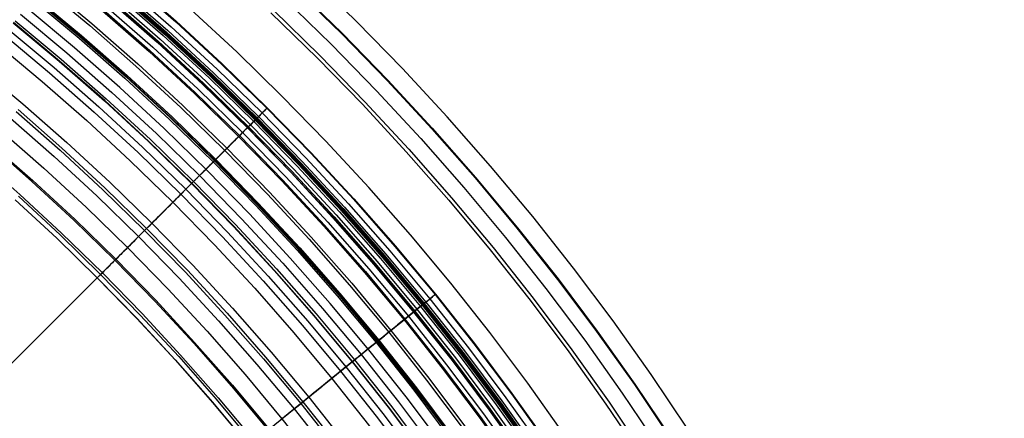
# Model space of a CAD drawing. Header units: millimetres. Extents: x -14 to 488, y -50 to 50.
# Tile 97 of 256: x 229.32 to 243.02, y 19.37 to 24.92. Entities that reach past the tile are written whole.
import ezdxf

# ---------------------------------------------------------------- set-up
doc = ezdxf.new("R2010")
doc.units = ezdxf.units.MM
doc.header["$MEASUREMENT"] = 0
doc.layers.add('Default', color=7, linetype='Continuous')

msp = doc.modelspace()

# ---------------------------------------------------------------- linework, layer by layer
at = {"layer": 'Default'}
for points in [[(243.016, 9.612), (242.768, 10.436), (242.501, 11.253), (242.213, 12.064), (241.906, 12.868), (241.566, 13.697), (241.205, 14.517), (240.823, 15.328), (240.421, 16.129), (239.998, 16.919), (239.556, 17.699), (239.095, 18.467), (238.614, 19.223), (238.103, 19.983), (237.573, 20.729), (237.024, 21.461), (236.456, 22.179), (235.87, 22.882), (235.266, 23.57), (234.644, 24.241), (234.005, 24.897), (233.35, 25.536)], [(229.641, 25.382), (230.295, 24.837), (230.935, 24.275), (231.561, 23.696), (232.172, 23.101), (232.767, 22.49), (233.346, 21.865), (233.908, 21.224), (234.453, 20.571), (234.98, 19.904), (235.489, 19.225), (235.979, 18.535), (236.451, 17.834), (236.903, 17.122), (237.335, 16.402), (237.748, 15.674), (238.14, 14.937), (238.513, 14.194), (238.865, 13.446), (239.196, 12.691), (239.507, 11.933), (239.798, 11.171), (240.069, 10.406), (240.319, 9.639)], [(229.641, 25.382), (230.295, 24.837), (230.935, 24.275), (231.561, 23.696), (232.172, 23.101), (232.767, 22.49), (233.346, 21.864), (233.908, 21.224), (234.453, 20.571), (234.98, 19.904), (235.489, 19.225), (235.979, 18.535), (236.45, 17.833), (236.902, 17.122), (237.335, 16.402), (237.747, 15.673), (238.14, 14.937), (238.512, 14.194), (238.864, 13.445), (239.196, 12.691), (239.507, 11.933), (239.798, 11.171), (240.068, 10.406), (240.319, 9.639)], [(229.667, 25.414), (230.321, 24.868), (230.962, 24.305), (231.589, 23.725), (232.2, 23.13), (232.796, 22.518), (233.376, 21.892), (233.939, 21.251), (234.484, 20.596), (235.012, 19.929), (235.522, 19.249), (236.012, 18.558), (236.484, 17.856), (236.937, 17.144), (237.37, 16.423), (237.783, 15.693), (238.176, 14.956), (238.549, 14.212), (238.901, 13.462), (239.233, 12.707), (239.545, 11.948), (239.836, 11.185), (240.107, 10.419), (240.357, 9.652)], [(230.727, 25.342), (231.38, 24.768), (232.018, 24.178), (232.641, 23.571), (233.248, 22.948), (233.839, 22.309), (234.413, 21.656), (234.968, 20.989), (235.506, 20.309), (236.025, 19.617), (236.526, 18.912), (237.006, 18.197), (237.468, 17.472), (237.909, 16.737), (238.33, 15.993), (238.73, 15.242), (239.11, 14.484), (239.469, 13.72), (239.807, 12.951), (240.125, 12.177), (240.422, 11.4), (240.698, 10.62), (240.953, 9.838)], [(230.774, 25.397), (231.428, 24.822), (232.068, 24.23), (232.692, 23.622), (233.301, 22.997), (233.893, 22.358), (234.467, 21.703), (235.024, 21.035), (235.563, 20.353), (236.084, 19.659), (236.585, 18.953), (237.067, 18.236), (237.529, 17.509), (237.971, 16.773), (238.393, 16.028), (238.794, 15.276), (239.175, 14.516), (239.535, 13.75), (239.874, 12.979), (240.192, 12.204), (240.489, 11.425), (240.766, 10.643), (241.022, 9.859)], [(230.834, 25.467), (231.49, 24.891), (232.132, 24.298), (232.758, 23.687), (233.368, 23.061), (233.962, 22.42), (234.538, 21.764), (235.097, 21.093), (235.637, 20.41), (236.159, 19.714), (236.661, 19.006), (237.145, 18.287), (237.608, 17.558), (238.051, 16.82), (238.474, 16.073), (238.877, 15.318), (239.259, 14.557), (239.619, 13.789), (239.959, 13.016), (240.278, 12.238), (240.577, 11.457), (240.854, 10.673), (241.11, 9.887)], [(230.84, 25.474), (231.496, 24.898), (232.138, 24.304), (232.764, 23.694), (233.375, 23.067), (233.968, 22.426), (234.545, 21.769), (235.104, 21.099), (235.644, 20.415), (236.166, 19.719), (236.669, 19.011), (237.152, 18.292), (237.616, 17.563), (238.059, 16.824), (238.482, 16.077), (238.885, 15.322), (239.267, 14.561), (239.628, 13.793), (239.968, 13.019), (240.287, 12.242), (240.585, 11.46), (240.862, 10.676), (241.119, 9.89)], [(233.143, 25.363), (233.797, 24.726), (234.433, 24.073), (235.053, 23.403), (235.654, 22.719), (236.237, 22.019), (236.801, 21.306), (237.345, 20.58), (237.87, 19.841), (238.374, 19.091), (238.858, 18.33), (239.32, 17.56), (239.762, 16.78), (240.181, 15.993), (240.58, 15.198), (240.956, 14.397), (241.311, 13.59), (241.644, 12.779), (241.955, 11.964), (242.245, 11.146), (242.512, 10.325), (242.758, 9.504)], [(233.149, 25.369), (233.803, 24.732), (234.44, 24.079), (235.059, 23.409), (235.661, 22.724), (236.244, 22.025), (236.808, 21.311), (237.353, 20.585), (237.877, 19.846), (238.382, 19.096), (238.865, 18.335), (239.328, 17.564), (239.769, 16.785), (240.189, 15.997), (240.588, 15.202), (240.965, 14.401), (241.319, 13.594), (241.652, 12.782), (241.964, 11.967), (242.253, 11.149), (242.521, 10.328), (242.767, 9.506)], [(229.498, 25.206), (230.147, 24.664), (230.783, 24.106), (231.404, 23.531), (232.011, 22.94), (232.602, 22.334), (233.177, 21.712), (233.735, 21.077), (234.276, 20.427), (234.8, 19.765), (235.305, 19.091), (235.792, 18.405), (236.26, 17.709), (236.709, 17.003), (237.139, 16.288), (237.548, 15.564), (237.938, 14.833), (238.308, 14.095), (238.657, 13.351), (238.987, 12.602), (239.296, 11.849), (239.585, 11.093), (239.853, 10.333), (240.102, 9.572)], [(229.512, 25.223), (230.162, 24.682), (230.798, 24.123), (231.42, 23.548), (232.027, 22.956), (232.619, 22.349), (233.194, 21.728), (233.753, 21.091), (234.294, 20.442), (234.818, 19.779), (235.324, 19.105), (235.811, 18.418), (236.279, 17.722), (236.729, 17.015), (237.158, 16.299), (237.568, 15.575), (237.958, 14.843), (238.329, 14.105), (238.678, 13.361), (239.008, 12.611), (239.317, 11.858), (239.606, 11.1), (239.875, 10.34), (240.124, 9.578)], [(229.519, 25.232), (230.169, 24.69), (230.805, 24.131), (231.427, 23.556), (232.035, 22.964), (232.626, 22.357), (233.202, 21.735), (233.761, 21.098), (234.302, 20.449), (234.826, 19.786), (235.332, 19.111), (235.82, 18.424), (236.288, 17.727), (236.738, 17.021), (237.168, 16.305), (237.578, 15.58), (237.968, 14.848), (238.338, 14.11), (238.688, 13.365), (239.018, 12.616), (239.327, 11.862), (239.616, 11.104), (239.885, 10.344), (240.134, 9.582)], [(229.529, 25.244), (230.18, 24.702), (230.816, 24.143), (231.438, 23.567), (232.046, 22.975), (232.638, 22.368), (233.214, 21.745), (233.773, 21.109), (234.315, 20.459), (234.839, 19.796), (235.345, 19.12), (235.833, 18.434), (236.302, 17.736), (236.751, 17.029), (237.181, 16.313), (237.592, 15.588), (237.982, 14.856), (238.353, 14.117), (238.703, 13.372), (239.033, 12.622), (239.342, 11.868), (239.631, 11.11), (239.9, 10.349), (240.149, 9.586)], [(230.624, 25.222), (231.274, 24.651), (231.909, 24.063), (232.529, 23.459), (233.134, 22.839), (233.722, 22.203), (234.292, 21.553), (234.846, 20.89), (235.381, 20.213), (235.898, 19.523), (236.395, 18.822), (236.874, 18.11), (237.333, 17.388), (237.772, 16.657), (238.191, 15.917), (238.59, 15.17), (238.968, 14.415), (239.325, 13.655), (239.662, 12.889), (239.978, 12.119), (240.273, 11.346), (240.548, 10.569), (240.802, 9.79)], [(230.665, 25.27), (231.316, 24.698), (231.953, 24.109), (232.574, 23.503), (233.179, 22.882), (233.768, 22.246), (234.34, 21.594), (234.895, 20.929), (235.431, 20.251), (235.949, 19.561), (236.447, 18.858), (236.927, 18.145), (237.387, 17.422), (237.827, 16.689), (238.246, 15.948), (238.646, 15.199), (239.024, 14.443), (239.383, 13.681), (239.72, 12.914), (240.037, 12.142), (240.332, 11.367), (240.607, 10.589), (240.862, 9.809)], [(230.683, 25.291), (231.335, 24.719), (231.972, 24.129), (232.594, 23.523), (233.2, 22.902), (233.789, 22.265), (234.362, 21.613), (234.917, 20.947), (235.453, 20.268), (235.971, 19.577), (236.471, 18.874), (236.951, 18.16), (237.411, 17.436), (237.851, 16.703), (238.271, 15.961), (238.671, 15.212), (239.05, 14.455), (239.408, 13.693), (239.746, 12.925), (240.063, 12.153), (240.359, 11.377), (240.634, 10.598), (240.889, 9.818)], [(230.692, 25.301), (231.344, 24.729), (231.981, 24.139), (232.604, 23.533), (233.21, 22.911), (233.799, 22.273), (234.372, 21.622), (234.927, 20.956), (235.464, 20.277), (235.982, 19.585), (236.482, 18.882), (236.962, 18.168), (237.422, 17.443), (237.863, 16.71), (238.283, 15.968), (238.683, 15.218), (239.062, 14.461), (239.42, 13.698), (239.758, 12.93), (240.075, 12.158), (240.371, 11.382), (240.647, 10.603), (240.902, 9.822)], [(230.701, 25.311), (231.353, 24.738), (231.99, 24.148), (232.613, 23.542), (233.219, 22.92), (233.809, 22.282), (234.382, 21.63), (234.937, 20.964), (235.474, 20.284), (235.993, 19.593), (236.492, 18.889), (236.973, 18.175), (237.433, 17.45), (237.874, 16.716), (238.294, 15.974), (238.694, 15.224), (239.073, 14.467), (239.432, 13.704), (239.77, 12.935), (240.087, 12.163), (240.384, 11.386), (240.659, 10.607), (240.914, 9.826)], [(230.709, 25.321), (231.362, 24.748), (232, 24.158), (232.622, 23.552), (233.229, 22.929), (233.819, 22.291), (234.392, 21.639), (234.948, 20.972), (235.485, 20.293), (236.004, 19.601), (236.503, 18.897), (236.984, 18.182), (237.445, 17.457), (237.885, 16.723), (238.306, 15.98), (238.706, 15.23), (239.086, 14.473), (239.445, 13.709), (239.783, 12.941), (240.1, 12.168), (240.396, 11.391), (240.672, 10.611), (240.927, 9.83)], [(233.001, 25.213), (233.651, 24.58), (234.284, 23.931), (234.9, 23.265), (235.497, 22.585), (236.077, 21.889), (236.638, 21.18), (237.179, 20.458), (237.7, 19.724), (238.202, 18.978), (238.682, 18.222), (239.142, 17.456), (239.581, 16.681), (239.998, 15.898), (240.394, 15.108), (240.769, 14.312), (241.122, 13.51), (241.453, 12.703), (241.762, 11.893), (242.049, 11.079), (242.315, 10.264), (242.56, 9.447)], [(228.352, 25.1), (228.998, 24.59), (229.631, 24.062), (230.252, 23.517), (230.858, 22.956), (231.45, 22.379), (232.027, 21.787), (232.588, 21.181), (233.132, 20.561), (233.66, 19.927), (234.171, 19.281), (234.664, 18.623), (235.139, 17.954), (235.596, 17.275), (236.034, 16.586), (236.453, 15.888), (236.853, 15.182), (237.233, 14.469), (237.594, 13.749), (237.935, 13.023), (238.257, 12.292), (238.558, 11.557), (238.84, 10.819), (239.102, 10.078)], [(239.966, 9.556), (239.72, 10.306), (239.457, 11.049), (239.175, 11.787), (238.863, 12.547), (238.532, 13.299), (238.181, 14.043), (237.812, 14.778), (237.425, 15.503), (237.02, 16.218), (236.596, 16.922), (236.155, 17.616), (235.687, 18.313), (235.2, 18.997), (234.697, 19.669), (234.176, 20.327), (233.638, 20.972), (233.084, 21.602), (232.514, 22.219), (231.928, 22.82), (231.327, 23.406), (230.711, 23.976), (230.08, 24.53), (229.435, 25.068)], [(239.966, 9.556), (239.72, 10.306), (239.457, 11.049), (239.175, 11.787), (238.863, 12.547), (238.532, 13.299), (238.181, 14.043), (237.812, 14.778), (237.425, 15.503), (237.02, 16.218), (236.596, 16.922), (236.155, 17.616), (235.687, 18.313), (235.2, 18.997), (234.697, 19.669), (234.176, 20.327), (233.638, 20.972), (233.084, 21.602), (232.514, 22.219), (231.928, 22.82), (231.327, 23.406), (230.711, 23.976), (230.08, 24.53), (229.435, 25.068)], [(230.524, 25.104), (231.17, 24.536), (231.803, 23.951), (232.42, 23.35), (233.022, 22.732), (233.607, 22.1), (234.175, 21.453), (234.726, 20.792), (235.258, 20.118), (235.773, 19.432), (236.268, 18.734), (236.745, 18.026), (237.202, 17.307), (237.639, 16.579), (238.056, 15.843), (238.452, 15.099), (238.829, 14.348), (239.184, 13.591), (239.52, 12.829), (239.834, 12.062), (240.128, 11.292), (240.401, 10.519), (240.654, 9.744)], [(230.584, 25.175), (231.233, 24.606), (231.867, 24.019), (232.486, 23.416), (233.09, 22.797), (233.676, 22.163), (234.246, 21.514), (234.798, 20.851), (235.333, 20.176), (235.848, 19.487), (236.345, 18.788), (236.823, 18.077), (237.281, 17.356), (237.719, 16.626), (238.138, 15.888), (238.535, 15.142), (238.913, 14.389), (239.27, 13.63), (239.606, 12.866), (239.921, 12.097), (240.216, 11.325), (240.49, 10.549), (240.744, 9.772)], [(230.587, 25.178), (231.236, 24.608), (231.87, 24.022), (232.489, 23.418), (233.092, 22.799), (233.679, 22.165), (234.249, 21.516), (234.801, 20.854), (235.336, 20.178), (235.852, 19.49), (236.349, 18.79), (236.826, 18.079), (237.284, 17.358), (237.723, 16.628), (238.141, 15.89), (238.539, 15.144), (238.916, 14.39), (239.273, 13.631), (239.609, 12.867), (239.925, 12.098), (240.22, 11.326), (240.494, 10.551), (240.747, 9.773)], [(230.598, 25.192), (231.247, 24.622), (231.882, 24.034), (232.501, 23.431), (233.105, 22.811), (233.692, 22.177), (234.262, 21.528), (234.815, 20.865), (235.35, 20.189), (235.866, 19.5), (236.363, 18.8), (236.841, 18.089), (237.299, 17.368), (237.738, 16.637), (238.156, 15.898), (238.554, 15.152), (238.932, 14.398), (239.289, 13.639), (239.625, 12.874), (239.941, 12.105), (240.236, 11.332), (240.51, 10.556), (240.764, 9.779)], [(241.367, 9.996), (241.111, 10.779), (240.835, 11.557), (240.541, 12.327), (240.214, 13.122), (239.868, 13.908), (239.502, 14.685), (239.117, 15.453), (238.712, 16.211), (238.288, 16.958), (237.846, 17.695), (237.385, 18.42), (236.895, 19.148), (236.387, 19.863), (235.86, 20.565), (235.316, 21.253), (234.754, 21.927), (234.175, 22.586), (233.579, 23.23), (232.967, 23.858), (232.338, 24.471), (231.694, 25.067)], [(241.367, 9.996), (241.111, 10.779), (240.835, 11.557), (240.541, 12.327), (240.214, 13.122), (239.868, 13.908), (239.502, 14.685), (239.117, 15.453), (238.712, 16.211), (238.288, 16.958), (237.846, 17.695), (237.385, 18.42), (236.895, 19.148), (236.387, 19.863), (235.86, 20.565), (235.316, 21.253), (234.754, 21.927), (234.175, 22.586), (233.579, 23.23), (232.967, 23.858), (232.338, 24.471), (231.694, 25.067)], [(229.329, 24.997), (229.973, 24.461), (230.603, 23.907), (231.22, 23.337), (231.821, 22.75), (232.407, 22.149), (232.978, 21.533), (233.531, 20.902), (234.068, 20.258), (234.587, 19.602), (235.088, 18.933), (235.571, 18.253), (236.036, 17.562), (236.481, 16.862), (236.907, 16.152), (237.313, 15.435), (237.7, 14.71), (238.067, 13.978), (238.413, 13.24), (238.74, 12.498), (239.047, 11.751), (239.333, 11), (239.599, 10.247), (239.846, 9.491)], [(230.473, 25.045), (231.119, 24.479), (231.75, 23.895), (232.365, 23.295), (232.965, 22.679), (233.549, 22.048), (234.116, 21.403), (234.666, 20.743), (235.197, 20.071), (235.71, 19.387), (236.205, 18.69), (236.68, 17.983), (237.136, 17.266), (237.572, 16.54), (237.988, 15.806), (238.384, 15.063), (238.759, 14.314), (239.114, 13.559), (239.448, 12.799), (239.762, 12.034), (240.055, 11.266), (240.328, 10.494), (240.58, 9.721)], [(230.483, 25.057), (231.129, 24.49), (231.76, 23.906), (232.376, 23.306), (232.977, 22.69), (233.561, 22.058), (234.128, 21.413), (234.678, 20.753), (235.209, 20.081), (235.723, 19.396), (236.217, 18.699), (236.693, 17.992), (237.149, 17.275), (237.585, 16.548), (238.001, 15.813), (238.397, 15.07), (238.773, 14.321), (239.128, 13.565), (239.463, 12.805), (239.777, 12.04), (240.07, 11.271), (240.343, 10.499), (240.595, 9.726)], [(232.813, 25.015), (233.458, 24.387), (234.086, 23.743), (234.697, 23.082), (235.29, 22.407), (235.865, 21.717), (236.421, 21.014), (236.958, 20.297), (237.475, 19.569), (237.973, 18.829), (238.45, 18.078), (238.906, 17.318), (239.341, 16.55), (239.756, 15.773), (240.149, 14.989), (240.52, 14.198), (240.87, 13.403), (241.198, 12.602), (241.505, 11.798), (241.791, 10.991), (242.055, 10.182), (242.297, 9.372)], [(232.848, 25.051), (233.493, 24.423), (234.122, 23.777), (234.734, 23.116), (235.328, 22.44), (235.904, 21.749), (236.461, 21.044), (236.999, 20.327), (237.517, 19.597), (238.015, 18.856), (238.493, 18.105), (238.95, 17.344), (239.386, 16.574), (239.8, 15.796), (240.194, 15.011), (240.566, 14.219), (240.916, 13.422), (241.245, 12.621), (241.552, 11.816), (241.838, 11.008), (242.103, 10.197), (242.346, 9.386)], [(229.23, 24.875), (229.87, 24.341), (230.498, 23.79), (231.111, 23.223), (231.71, 22.639), (232.293, 22.041), (232.861, 21.427), (233.412, 20.8), (233.946, 20.159), (234.462, 19.506), (234.961, 18.84), (235.442, 18.163), (235.904, 17.476), (236.347, 16.779), (236.771, 16.073), (237.175, 15.359), (237.56, 14.637), (237.925, 13.909), (238.27, 13.175), (238.595, 12.436), (238.9, 11.693), (239.185, 10.946), (239.45, 10.196), (239.695, 9.445)], [(239.701, 9.446), (239.456, 10.198), (239.191, 10.948), (238.905, 11.695), (238.6, 12.438), (238.275, 13.177), (237.93, 13.912), (237.565, 14.64), (237.18, 15.362), (236.776, 16.076), (236.352, 16.782), (235.909, 17.479), (235.447, 18.167), (234.966, 18.843), (234.467, 19.509), (233.95, 20.163), (233.416, 20.804), (232.865, 21.431), (232.297, 22.044), (231.714, 22.643), (231.115, 23.227), (230.502, 23.794), (229.874, 24.345), (229.233, 24.88)], [(229.255, 24.906), (229.896, 24.371), (230.524, 23.819), (231.138, 23.251), (231.738, 22.667), (232.322, 22.068), (232.89, 21.454), (233.442, 20.825), (233.976, 20.184), (234.494, 19.53), (234.993, 18.863), (235.474, 18.186), (235.937, 17.498), (236.38, 16.8), (236.805, 16.093), (237.21, 15.378), (237.595, 14.655), (237.96, 13.926), (238.306, 13.191), (238.631, 12.451), (238.937, 11.707), (239.222, 10.959), (239.488, 10.209), (239.733, 9.456)], [(229.097, 24.712), (229.734, 24.181), (230.357, 23.634), (230.966, 23.07), (231.561, 22.491), (232.141, 21.896), (232.704, 21.286), (233.252, 20.663), (233.783, 20.027), (234.296, 19.377), (234.791, 18.716), (235.269, 18.044), (235.728, 17.361), (236.168, 16.669), (236.589, 15.967), (236.991, 15.258), (237.373, 14.541), (237.736, 13.817), (238.079, 13.088), (238.402, 12.354), (238.705, 11.615), (238.988, 10.873), (239.251, 10.128), (239.495, 9.382)], [(229.158, 24.787), (229.797, 24.255), (230.422, 23.706), (231.033, 23.141), (231.63, 22.559), (232.211, 21.963), (232.777, 21.352), (233.326, 20.726), (233.858, 20.088), (234.373, 19.437), (234.87, 18.774), (235.349, 18.099), (235.809, 17.414), (236.251, 16.72), (236.673, 16.016), (237.076, 15.305), (237.46, 14.586), (237.823, 13.86), (238.167, 13.128), (238.491, 12.392), (238.795, 11.651), (239.079, 10.907), (239.343, 10.16), (239.588, 9.411)], [(228.738, 24.269), (229.363, 23.748), (229.976, 23.211), (230.574, 22.657), (231.158, 22.088), (231.727, 21.503), (232.281, 20.905), (232.819, 20.293), (233.34, 19.667), (233.844, 19.03), (234.331, 18.38), (234.8, 17.72), (235.251, 17.049), (235.683, 16.369), (236.097, 15.68), (236.492, 14.983), (236.867, 14.279), (237.223, 13.568), (237.56, 12.852), (237.877, 12.131), (238.175, 11.405), (238.453, 10.677), (238.712, 9.945)], [(229.27, 23.64), (229.88, 23.104), (230.476, 22.553), (231.057, 21.986), (231.624, 21.405), (232.175, 20.809), (232.71, 20.2), (233.229, 19.577), (233.731, 18.942), (234.216, 18.296), (234.683, 17.639), (235.131, 16.971), (235.562, 16.294), (235.973, 15.608), (236.366, 14.914), (236.74, 14.213), (237.095, 13.506), (237.43, 12.793), (237.746, 12.075), (238.042, 11.353), (238.319, 10.627), (238.576, 9.899)], [(229.296, 23.669), (229.906, 23.133), (230.502, 22.581), (231.085, 22.014), (231.652, 21.432), (232.204, 20.835), (232.74, 20.225), (233.259, 19.602), (233.762, 18.966), (234.247, 18.319), (234.715, 17.661), (235.164, 16.992), (235.595, 16.315), (236.007, 15.628), (236.4, 14.933), (236.775, 14.231), (237.13, 13.523), (237.465, 12.809), (237.781, 12.09), (238.078, 11.367), (238.355, 10.641), (238.613, 9.912)], [(229.193, 23.549), (229.8, 23.016), (230.394, 22.467), (230.973, 21.902), (231.538, 21.323), (232.087, 20.729), (232.62, 20.122), (233.137, 19.502), (233.637, 18.87), (234.12, 18.226), (234.585, 17.571), (235.032, 16.906), (235.46, 16.231), (235.871, 15.548), (236.262, 14.857), (236.634, 14.159), (236.988, 13.454), (237.321, 12.744), (237.636, 12.028), (237.931, 11.309), (238.207, 10.586), (238.464, 9.861)], [(229.051, 23.384), (229.654, 22.854), (230.244, 22.309), (230.819, 21.748), (231.38, 21.173), (231.925, 20.584), (232.454, 19.981), (232.968, 19.365), (233.464, 18.737), (233.944, 18.097), (234.405, 17.447), (234.849, 16.787), (235.275, 16.117), (235.682, 15.438), (236.071, 14.752), (236.441, 14.059), (236.792, 13.359), (237.123, 12.653), (237.436, 11.943), (237.729, 11.229), (238.003, 10.511), (238.257, 9.791)], [(228.89, 23.195), (229.488, 22.67), (230.073, 22.129), (230.644, 21.573), (231.2, 21.002), (231.741, 20.418), (232.266, 19.819), (232.775, 19.209), (233.268, 18.586), (233.743, 17.951), (234.201, 17.306), (234.642, 16.651), (235.064, 15.987), (235.468, 15.314), (235.854, 14.633), (236.221, 13.945), (236.568, 13.251), (236.897, 12.551), (237.207, 11.846), (237.498, 11.138), (237.77, 10.426), (238.023, 9.711)], [(228.901, 23.208), (229.5, 22.683), (230.085, 22.142), (230.656, 21.585), (231.212, 21.014), (231.753, 20.429), (232.279, 19.831), (232.789, 19.219), (233.281, 18.596), (233.757, 17.961), (234.216, 17.316), (234.656, 16.66), (235.079, 15.996), (235.483, 15.322), (235.869, 14.641), (236.236, 13.953), (236.584, 13.258), (236.913, 12.558), (237.223, 11.853), (237.514, 11.144), (237.786, 10.431), (238.039, 9.716)], [(228.73, 23.008), (229.323, 22.487), (229.903, 21.95), (230.469, 21.399), (231.021, 20.833), (231.558, 20.253), (232.079, 19.659), (232.584, 19.053), (233.073, 18.435), (233.544, 17.806), (233.999, 17.166), (234.436, 16.516), (234.855, 15.857), (235.255, 15.189), (235.638, 14.514), (236.002, 13.832), (236.347, 13.143), (236.673, 12.449), (236.981, 11.75), (237.269, 11.047), (237.539, 10.341), (237.789, 9.632)], [(229.256, 22.412), (229.834, 21.877), (230.398, 21.327), (230.948, 20.763), (231.483, 20.185), (232.002, 19.594), (232.505, 18.99), (232.993, 18.374), (233.463, 17.747), (233.916, 17.109), (234.351, 16.461), (234.769, 15.804), (235.168, 15.139), (235.549, 14.465), (235.912, 13.785), (236.256, 13.099), (236.581, 12.407), (236.888, 11.71), (237.175, 11.01), (237.444, 10.306), (237.694, 9.599)], [(229.257, 22.413), (229.835, 21.878), (230.399, 21.329), (230.949, 20.764), (231.484, 20.186), (232.003, 19.595), (232.507, 18.991), (232.994, 18.375), (233.464, 17.748), (233.917, 17.11), (234.353, 16.462), (234.77, 15.805), (235.17, 15.139), (235.551, 14.466), (235.914, 13.786), (236.258, 13.1), (236.583, 12.408), (236.889, 11.711), (237.177, 11.01), (237.446, 10.306), (237.695, 9.6)], [(229.301, 22.462), (229.88, 21.926), (230.445, 21.375), (230.997, 20.809), (231.533, 20.23), (232.053, 19.637), (232.558, 19.032), (233.046, 18.415), (233.517, 17.786), (233.971, 17.147), (234.407, 16.498), (234.826, 15.839), (235.226, 15.172), (235.608, 14.498), (235.972, 13.816), (236.316, 13.128), (236.642, 12.435), (236.949, 11.737), (237.238, 11.034), (237.507, 10.329), (237.757, 9.621)]]:
    msp.add_lwpolyline(points, dxfattribs=at)
at = {"layer": 'Default', "extrusion": (-0.707104, 0.70711, 0)}
for points in [[(-180.135, 22.217), (-180.135, 22.187), (-180.136, 22.156), (-180.138, 22.125), (-180.141, 22.094), (-180.144, 22.062), (-180.148, 22.031), (-180.153, 21.999), (-180.159, 21.967), (-180.166, 21.935), (-180.173, 21.903), (-180.182, 21.871), (-180.191, 21.839), (-180.202, 21.807), (-180.213, 21.774), (-180.225, 21.742), (-180.238, 21.711), (-180.252, 21.679), (-180.266, 21.647), (-180.282, 21.616), (-180.299, 21.585), (-180.316, 21.554), (-180.335, 21.524), (-180.354, 21.494), (-180.374, 21.464), (-180.395, 21.435), (-180.417, 21.406), (-180.44, 21.378), (-180.463, 21.35), (-180.487, 21.322), (-180.512, 21.296), (-180.538, 21.269), (-180.565, 21.244), (-180.592, 21.219), (-180.62, 21.195), (-180.648, 21.171), (-180.678, 21.149), (-180.707, 21.127), (-180.738, 21.105), (-180.768, 21.085), (-180.8, 21.065), (-180.831, 21.046), (-180.863, 21.028), (-180.896, 21.011), (-180.929, 20.994), (-180.962, 20.979), (-180.995, 20.964), (-181.029, 20.95), (-181.063, 20.937), (-181.097, 20.925), (-181.131, 20.914), (-181.165, 20.903), (-181.199, 20.894), (-181.233, 20.885), (-181.268, 20.877), (-181.302, 20.87), (-181.336, 20.864), (-181.37, 20.858), (-181.404, 20.853), (-181.438, 20.849), (-181.471, 20.846), (-181.505, 20.844), (-181.538, 20.842), (-181.571, 20.841), (-181.603, 20.841), (-181.636, 20.841), (-181.669, 20.842), (-181.702, 20.844), (-181.735, 20.846), (-181.769, 20.849), (-181.803, 20.853), (-181.837, 20.858), (-181.871, 20.864), (-181.905, 20.87), (-181.939, 20.877), (-181.973, 20.885), (-182.008, 20.894), (-182.042, 20.903), (-182.076, 20.914), (-182.11, 20.925), (-182.144, 20.937), (-182.178, 20.95), (-182.211, 20.964), (-182.245, 20.979), (-182.278, 20.994), (-182.311, 21.011), (-182.343, 21.028), (-182.375, 21.046), (-182.407, 21.065), (-182.438, 21.085), (-182.469, 21.105), (-182.499, 21.127), (-182.529, 21.149), (-182.558, 21.171), (-182.587, 21.195), (-182.615, 21.219), (-182.642, 21.244), (-182.668, 21.269), (-182.694, 21.296), (-182.719, 21.322), (-182.744, 21.35), (-182.767, 21.378), (-182.79, 21.406), (-182.812, 21.435), (-182.833, 21.464), (-182.853, 21.494), (-182.872, 21.524), (-182.891, 21.554), (-182.908, 21.585), (-182.925, 21.616), (-182.94, 21.647), (-182.955, 21.679), (-182.969, 21.711), (-182.982, 21.742), (-182.994, 21.774), (-183.005, 21.807), (-183.015, 21.839), (-183.025, 21.871), (-183.033, 21.903), (-183.041, 21.935), (-183.048, 21.967), (-183.054, 21.999), (-183.059, 22.031), (-183.063, 22.062), (-183.066, 22.094), (-183.069, 22.125), (-183.071, 22.156), (-183.072, 22.187), (-183.072, 22.217)], [(-183.072, 22.217), (-183.072, 22.248), (-183.071, 22.279), (-183.069, 22.31), (-183.066, 22.341), (-183.063, 22.373), (-183.059, 22.404), (-183.054, 22.436), (-183.048, 22.468), (-183.041, 22.5), (-183.033, 22.532), (-183.025, 22.564), (-183.015, 22.596), (-183.005, 22.628), (-182.994, 22.66), (-182.982, 22.692), (-182.969, 22.724), (-182.955, 22.756), (-182.94, 22.787), (-182.925, 22.819), (-182.908, 22.85), (-182.891, 22.881), (-182.872, 22.911), (-182.853, 22.941), (-182.833, 22.971), (-182.812, 23), (-182.79, 23.029), (-182.767, 23.057), (-182.744, 23.085), (-182.719, 23.113), (-182.694, 23.139), (-182.668, 23.165), (-182.642, 23.191), (-182.615, 23.216), (-182.587, 23.24), (-182.558, 23.264), (-182.529, 23.286), (-182.499, 23.308), (-182.469, 23.33), (-182.438, 23.35), (-182.407, 23.37), (-182.375, 23.389), (-182.343, 23.407), (-182.311, 23.424), (-182.278, 23.44), (-182.245, 23.456), (-182.211, 23.471), (-182.178, 23.485), (-182.144, 23.498), (-182.11, 23.51), (-182.076, 23.521), (-182.042, 23.531), (-182.008, 23.541), (-181.973, 23.55), (-181.939, 23.558), (-181.905, 23.565), (-181.871, 23.571), (-181.837, 23.577), (-181.803, 23.581), (-181.769, 23.585), (-181.735, 23.589), (-181.702, 23.591), (-181.669, 23.593), (-181.636, 23.594), (-181.603, 23.594), (-181.571, 23.594), (-181.538, 23.593), (-181.505, 23.591), (-181.471, 23.589), (-181.438, 23.585), (-181.404, 23.581), (-181.37, 23.577), (-181.336, 23.571), (-181.302, 23.565), (-181.268, 23.558), (-181.233, 23.55), (-181.199, 23.541), (-181.165, 23.531), (-181.131, 23.521), (-181.097, 23.51), (-181.063, 23.498), (-181.029, 23.485), (-180.995, 23.471), (-180.962, 23.456), (-180.929, 23.44), (-180.896, 23.424), (-180.863, 23.407), (-180.831, 23.389), (-180.8, 23.37), (-180.768, 23.35), (-180.738, 23.33), (-180.707, 23.308), (-180.678, 23.286), (-180.648, 23.264), (-180.62, 23.24), (-180.592, 23.216), (-180.565, 23.191), (-180.538, 23.165), (-180.512, 23.139), (-180.487, 23.113), (-180.463, 23.085), (-180.44, 23.057), (-180.417, 23.029), (-180.395, 23), (-180.374, 22.971), (-180.354, 22.941), (-180.335, 22.911), (-180.316, 22.881), (-180.299, 22.85), (-180.282, 22.819), (-180.266, 22.787), (-180.252, 22.756), (-180.238, 22.724), (-180.225, 22.692), (-180.213, 22.66), (-180.202, 22.628), (-180.191, 22.596), (-180.182, 22.564), (-180.173, 22.532), (-180.166, 22.5), (-180.159, 22.468), (-180.153, 22.436), (-180.148, 22.404), (-180.144, 22.373), (-180.141, 22.341), (-180.138, 22.31), (-180.136, 22.279), (-180.135, 22.248), (-180.135, 22.217)]]:
    msp.add_lwpolyline(points, dxfattribs=at)
at = {"layer": 'Default'}
for points in [[(231.714, 22.643, 24.858), (231.668, 22.597, 24.839), (231.622, 22.551, 24.818), (231.577, 22.506, 24.795), (231.532, 22.461, 24.771), (231.488, 22.417, 24.745), (231.445, 22.374, 24.718), (231.402, 22.331, 24.689), (231.36, 22.29, 24.659), (231.319, 22.249, 24.627), (231.279, 22.208, 24.594), (231.24, 22.169, 24.559), (231.201, 22.131, 24.524), (231.164, 22.093, 24.487), (231.127, 22.057, 24.45), (231.092, 22.021, 24.411), (231.057, 21.986, 24.371), (231.024, 21.953, 24.33), (230.991, 21.921, 24.289), (230.96, 21.889, 24.247), (230.93, 21.859, 24.204), (230.901, 21.83, 24.16), (230.872, 21.802, 24.116), (230.845, 21.774, 24.071), (230.819, 21.748, 24.026), (230.794, 21.723, 23.98), (230.77, 21.699, 23.934), (230.746, 21.676, 23.888), (230.724, 21.653, 23.841), (230.703, 21.632, 23.794), (230.682, 21.611, 23.747), (230.662, 21.592, 23.7), (230.644, 21.573, 23.652), (230.626, 21.555, 23.605), (230.609, 21.538, 23.557), (230.592, 21.522, 23.509), (230.577, 21.506, 23.462), (230.562, 21.491, 23.414), (230.548, 21.477, 23.366), (230.535, 21.464, 23.318), (230.522, 21.451, 23.27), (230.51, 21.44, 23.221), (230.499, 21.428, 23.173), (230.489, 21.418, 23.125), (230.479, 21.408, 23.077), (230.461, 21.39, 22.981), (230.445, 21.375, 22.884), (230.432, 21.362, 22.788), (230.421, 21.351, 22.692), (230.412, 21.342, 22.596), (230.406, 21.335, 22.501), (230.401, 21.33, 22.405), (230.398, 21.327, 22.31), (230.397, 21.326, 22.215), (230.398, 21.327, 22.12), (230.401, 21.33, 22.025), (230.405, 21.335, 21.931), (230.412, 21.341, 21.836), (230.42, 21.349, 21.742), (230.429, 21.359, 21.648), (230.441, 21.37, 21.554), (230.454, 21.384, 21.461), (230.469, 21.399, 21.368), (230.486, 21.416, 21.275), (230.505, 21.434, 21.182), (230.525, 21.455, 21.09), (230.548, 21.477, 20.998), (230.572, 21.501, 20.907), (230.598, 21.527, 20.816), (230.626, 21.555, 20.725), (230.656, 21.585, 20.635), (230.688, 21.617, 20.546), (230.722, 21.651, 20.457), (230.758, 21.687, 20.369), (230.796, 21.726, 20.282), (230.837, 21.766, 20.195), (230.88, 21.809, 20.11), (230.925, 21.855, 20.026), (230.973, 21.902, 19.943), (231.023, 21.953, 19.861), (231.076, 22.006, 19.781), (231.104, 22.033, 19.741), (231.132, 22.061, 19.702), (231.16, 22.09, 19.663), (231.19, 22.119, 19.625), (231.22, 22.149, 19.588), (231.251, 22.18, 19.551), (231.282, 22.211, 19.514), (231.314, 22.244, 19.478), (231.347, 22.276, 19.443), (231.381, 22.31, 19.409), (231.415, 22.344, 19.375), (231.463, 22.392, 19.329), (231.475, 22.405, 19.317), (231.489, 22.418, 19.303), (231.502, 22.432, 19.288), (231.516, 22.446, 19.273), (231.531, 22.46, 19.256), (231.561, 22.491, 19.218), (231.594, 22.524, 19.175), (231.63, 22.559, 19.125), (231.669, 22.598, 19.069), (231.71, 22.639, 19.006), (231.752, 22.682, 18.937), (231.794, 22.723, 18.868), (231.835, 22.764, 18.797), (231.875, 22.804, 18.723), (231.915, 22.844, 18.644), (231.954, 22.884, 18.559), (231.994, 22.924, 18.468), (232.035, 22.964, 18.368), (232.075, 23.005, 18.26), (232.117, 23.046, 18.141), (232.158, 23.088, 18.012), (232.2, 23.13, 17.87), (232.242, 23.171, 17.715), (232.284, 23.213, 17.546), (232.325, 23.254, 17.363), (232.365, 23.295, 17.164), (232.405, 23.334, 16.948), (232.444, 23.373, 16.716), (232.481, 23.41, 16.466), (232.517, 23.446, 16.199), (232.551, 23.48, 15.912), (232.583, 23.513, 15.606), (232.641, 23.571, 14.934), (232.689, 23.618, 14.177), (232.725, 23.655, 13.331), (232.749, 23.678, 12.389), (232.764, 23.694, 5.79), (232.763, 23.693, 5.624), (232.76, 23.689, 5.462), (232.754, 23.683, 5.304), (232.746, 23.675, 5.149), (232.736, 23.665, 4.998), (232.723, 23.653, 4.851), (232.709, 23.638, 4.707), (232.692, 23.622, 4.567), (232.674, 23.603, 4.43), (232.653, 23.582, 4.297), (232.63, 23.56, 4.168), (232.606, 23.535, 4.042), (232.579, 23.509, 3.919), (232.551, 23.48, 3.8), (232.521, 23.45, 3.684), (232.489, 23.418, 3.571), (232.455, 23.385, 3.462), (232.42, 23.349, 3.355), (232.383, 23.312, 3.252), (232.344, 23.274, 3.152), (232.304, 23.233, 3.054), (232.261, 23.191, 2.959), (232.217, 23.147, 2.867), (232.172, 23.101, 2.777), (232.124, 23.054, 2.69), (232.075, 23.004, 2.605), (232.024, 22.953, 2.522), (231.971, 22.9, 2.442), (231.916, 22.845, 2.363), (231.858, 22.788, 2.287), (231.799, 22.728, 2.212), (231.738, 22.667, 2.139), (231.674, 22.603, 2.068), (231.608, 22.537, 1.999), (231.539, 22.469, 1.932), (231.468, 22.398, 1.866), (231.395, 22.324, 1.802), (231.319, 22.248, 1.74), (231.24, 22.169, 1.68), (231.158, 22.088, 1.621), (231.074, 22.003, 1.564), (230.986, 21.916, 1.509), (230.896, 21.825, 1.456), (230.803, 21.732, 1.405), (230.707, 21.636, 1.356), (230.607, 21.537, 1.309), (230.505, 21.434, 1.264), (230.399, 21.329, 1.221), (230.291, 21.22, 1.181), (230.179, 21.108, 1.142), (230.064, 20.993, 1.106), (229.946, 20.875, 1.073), (229.824, 20.754, 1.042), (229.7, 20.629, 1.013), (229.442, 20.371, 0.963), (229.171, 20.1, 0.924)], [(229.198, 20.127, 76.821), (230.286, 21.215, 67.106), (231.085, 22.014, 58.875), (231.651, 22.58, 51.878), (232.027, 22.956, 46.03), (232.42, 23.35, 37.025), (232.613, 23.542, 30.077), (232.629, 23.558, 28.944), (232.63, 23.559, 28.424), (232.622, 23.552, 27.937), (232.615, 23.544, 27.707), (232.605, 23.534, 27.487), (232.592, 23.522, 27.276), (232.577, 23.506, 27.076), (232.559, 23.488, 26.886), (232.538, 23.467, 26.707), (232.526, 23.455, 26.621), (232.514, 23.443, 26.539), (232.5, 23.43, 26.459), (232.486, 23.416, 26.383), (232.472, 23.401, 26.308), (232.456, 23.385, 26.236), (232.439, 23.369, 26.165), (232.422, 23.352, 26.096), (232.404, 23.334, 26.028), (232.386, 23.315, 25.963), (232.366, 23.296, 25.899), (232.347, 23.276, 25.837), (232.326, 23.255, 25.776), (232.305, 23.235, 25.718), (232.284, 23.213, 25.661), (232.262, 23.191, 25.607), (232.24, 23.169, 25.554), (232.217, 23.147, 25.503), (232.195, 23.124, 25.454), (232.172, 23.101, 25.407), (232.148, 23.078, 25.362), (232.125, 23.054, 25.319), (232.102, 23.031, 25.278), (232.078, 23.007, 25.239), (232.055, 22.984, 25.202), (232.032, 22.961, 25.167), (232.009, 22.938, 25.133), (231.986, 22.915, 25.102), (231.963, 22.893, 25.073), (231.941, 22.871, 25.046), (231.92, 22.849, 25.02), (231.899, 22.828, 24.997), (231.878, 22.808, 24.975), (231.858, 22.788, 24.956), (231.839, 22.769, 24.939), (231.83, 22.76, 24.931), (231.821, 22.75, 24.923), (231.793, 22.722, 24.901), (231.787, 22.716, 24.896), (231.781, 22.71, 24.892), (231.775, 22.705, 24.888), (231.77, 22.699, 24.885), (231.764, 22.694, 24.882), (231.758, 22.688, 24.878), (231.752, 22.682, 24.875), (231.746, 22.675, 24.872), (231.714, 22.643, 24.858)], [(232.943, 19.345, 20.282), (232.987, 19.381, 20.195), (233.035, 19.419, 20.11), (233.084, 19.46, 20.026), (233.137, 19.502, 19.943), (233.192, 19.547, 19.861), (233.25, 19.594, 19.781), (233.28, 19.619, 19.741), (233.311, 19.644, 19.702), (233.343, 19.669, 19.663), (233.375, 19.695, 19.625), (233.408, 19.722, 19.588), (233.442, 19.75, 19.551), (233.476, 19.778, 19.514), (233.511, 19.806, 19.478), (233.547, 19.836, 19.443), (233.584, 19.866, 19.409), (233.622, 19.896, 19.375), (233.674, 19.939, 19.329), (233.688, 19.95, 19.317), (233.703, 19.962, 19.303), (233.718, 19.974, 19.288), (233.733, 19.986, 19.273), (233.749, 19.999, 19.256), (233.783, 20.027, 19.218), (233.819, 20.056, 19.175), (233.858, 20.088, 19.125), (233.9, 20.122, 19.069), (233.946, 20.159, 19.006), (233.993, 20.197, 18.937), (234.038, 20.234, 18.868), (234.083, 20.27, 18.797), (234.127, 20.306, 18.723), (234.171, 20.342, 18.644), (234.214, 20.377, 18.559), (234.258, 20.413, 18.468), (234.302, 20.449, 18.368), (234.347, 20.485, 18.26), (234.393, 20.522, 18.141), (234.438, 20.559, 18.012), (234.484, 20.596, 17.87), (234.53, 20.633, 17.715), (234.576, 20.671, 17.546), (234.621, 20.707, 17.363), (234.666, 20.743, 17.164), (234.709, 20.779, 16.948), (234.752, 20.813, 16.716), (234.793, 20.847, 16.466), (234.832, 20.878, 16.199), (234.869, 20.909, 15.912), (234.905, 20.938, 15.606), (234.968, 20.989, 14.934), (235.021, 21.032, 14.177), (235.061, 21.064, 13.331), (235.087, 21.085, 12.389), (235.104, 21.099, 5.79), (235.102, 21.098, 5.624), (235.099, 21.095, 5.462), (235.092, 21.09, 5.304), (235.083, 21.083, 5.149), (235.072, 21.074, 4.998), (235.059, 21.063, 4.851), (235.043, 21.05, 4.707), (235.024, 21.035, 4.567), (235.004, 21.018, 4.43), (234.981, 21, 4.297), (234.956, 20.98, 4.168), (234.929, 20.958, 4.042), (234.9, 20.934, 3.919), (234.869, 20.909, 3.8), (234.836, 20.882, 3.684), (234.801, 20.854, 3.571), (234.764, 20.824, 3.462), (234.726, 20.792, 3.355), (234.685, 20.759, 3.252), (234.642, 20.725, 3.152), (234.598, 20.688, 3.054), (234.551, 20.651, 2.959), (234.503, 20.612, 2.867), (234.453, 20.571, 2.777), (234.401, 20.528, 2.69), (234.347, 20.484, 2.605), (234.29, 20.439, 2.522), (234.232, 20.392, 2.442), (234.172, 20.342, 2.363), (234.109, 20.292, 2.287), (234.044, 20.239, 2.212), (233.976, 20.184, 2.139), (233.906, 20.127, 2.068), (233.834, 20.068, 1.999), (233.759, 20.007, 1.932), (233.681, 19.944, 1.866), (233.6, 19.878, 1.802), (233.516, 19.81, 1.74), (233.43, 19.74, 1.68), (233.34, 19.667, 1.621), (233.247, 19.592, 1.564), (233.151, 19.514, 1.509), (233.052, 19.434, 1.456), (232.95, 19.351, 1.405)], [(232.382, 18.89, 67.106), (233.259, 19.602, 58.875), (233.881, 20.107, 51.878), (234.294, 20.442, 46.03), (234.726, 20.792, 37.025), (234.937, 20.964, 30.077), (234.955, 20.978, 28.944), (234.956, 20.979, 28.424), (234.948, 20.972, 27.937), (234.94, 20.966, 27.707), (234.929, 20.957, 27.487), (234.915, 20.946, 27.276), (234.898, 20.932, 27.076), (234.878, 20.916, 26.886), (234.855, 20.897, 26.707), (234.842, 20.887, 26.621), (234.828, 20.875, 26.539), (234.814, 20.864, 26.459), (234.798, 20.851, 26.383), (234.782, 20.838, 26.308), (234.765, 20.824, 26.236), (234.747, 20.809, 26.165), (234.728, 20.794, 26.096), (234.708, 20.778, 26.028), (234.688, 20.761, 25.963), (234.667, 20.744, 25.899), (234.645, 20.727, 25.837), (234.622, 20.708, 25.776), (234.599, 20.69, 25.718), (234.576, 20.671, 25.661), (234.552, 20.651, 25.607), (234.528, 20.631, 25.554), (234.503, 20.611, 25.503), (234.478, 20.591, 25.454), (234.453, 20.571, 25.407), (234.427, 20.55, 25.362), (234.402, 20.529, 25.319), (234.376, 20.508, 25.278), (234.35, 20.487, 25.239), (234.324, 20.467, 25.202), (234.299, 20.446, 25.167), (234.274, 20.425, 25.133), (234.249, 20.405, 25.102), (234.224, 20.385, 25.073), (234.2, 20.365, 25.046), (234.176, 20.346, 25.02), (234.153, 20.327, 24.997), (234.131, 20.309, 24.975), (234.109, 20.292, 24.956), (234.088, 20.275, 24.939), (234.078, 20.266, 24.931), (234.068, 20.258, 24.923), (234.037, 20.233, 24.901), (234.03, 20.228, 24.896), (234.024, 20.222, 24.892), (234.018, 20.217, 24.888), (234.012, 20.213, 24.885), (234.005, 20.207, 24.882), (233.999, 20.202, 24.878), (233.992, 20.197, 24.875), (233.985, 20.191, 24.872), (233.95, 20.163, 24.858)], [(233.95, 20.163, 24.858), (233.899, 20.121, 24.839), (233.849, 20.081, 24.818), (233.799, 20.04, 24.795), (233.75, 20, 24.771), (233.702, 19.961, 24.745), (233.655, 19.923, 24.718), (233.608, 19.885, 24.689), (233.562, 19.847, 24.659), (233.517, 19.811, 24.627), (233.473, 19.775, 24.594), (233.43, 19.74, 24.559), (233.387, 19.706, 24.524), (233.346, 19.672, 24.487), (233.306, 19.64, 24.45), (233.267, 19.608, 24.411), (233.229, 19.577, 24.371), (233.192, 19.547, 24.33), (233.157, 19.519, 24.289), (233.123, 19.491, 24.247), (233.089, 19.464, 24.204), (233.057, 19.438, 24.16), (233.026, 19.413, 24.116), (232.996, 19.388, 24.071), (232.968, 19.365, 24.026)]]:
    msp.add_polyline3d(points, dxfattribs=at)

doc.saveas('drawing.dxf')
